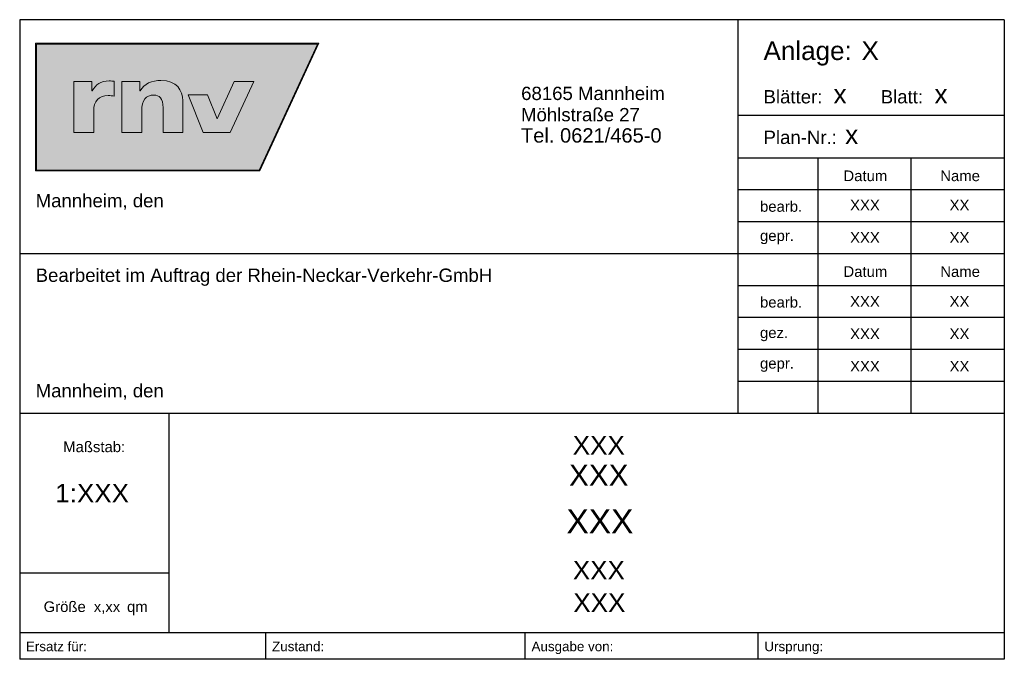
# Model space of a CAD drawing. Header units: metres. Extents: x 0 to 0.185, y 0 to 0.12.
import ezdxf
from ezdxf.enums import TextEntityAlignment as Align

# ---------------------------------------------------------------- set-up
doc = ezdxf.new("R2010")
doc.units = ezdxf.units.M
doc.header["$MEASUREMENT"] = 0
doc.layers.add('RAM_Logo_RNV', color=7, linetype='Continuous', lineweight=0)
doc.layers.add('RAM_Stempel_RNV', color=7, linetype='Continuous', lineweight=25)
doc.styles.add('arial', font='arial.ttf')
doc.styles.add('ROMANS', font='arial.ttf', dxfattribs={"width": 0.8, "height": 0.0009})
doc.styles.get("Standard").update_dxf_attribs({"font": 'arial.shx', "height": 1})

# ---------------------------------------------------------------- blocks, each defined once
blk = doc.blocks.new('RNV_Logo')
at = {"layer": 'RAM_Logo_RNV', "true_color": 0xa5a5a5}
h = blk.add_hatch(color=253, dxfattribs=at)
h.dxf.hatch_style = 1
h.paths.add_polyline_path([(0.03545, 0.016), (0, 0.016), (0, 0), (0.02806, 0)])
h.paths.add_polyline_path([(0.0001, 0.0159), (0.03529, 0.0159), (0.028, 0.0001), (0.0001, 0.0001)], flags=16)
h.paths.add_polyline_path([(0.0191, 0.00954), (0.02152, 0.00954), (0.02272, 0.00654), (0.02485, 0.0112), (0.02733, 0.0112), (0.02437, 0.0048), (0.021, 0.0048)], flags=0)
at = {"layer": 'RAM_Logo_RNV', "true_color": 0xfefefe}
h = blk.add_hatch(color=7, dxfattribs=at)
h.dxf.hatch_style = 1
h.paths.add_polyline_path([(0.03529, 0.0159), (0.0001, 0.0159), (0.0001, 0.0001), (0.028, 0.0001)])
h.paths.add_polyline_path([(0.0191, 0.00954), (0.02152, 0.00954), (0.02272, 0.00654), (0.02485, 0.0112), (0.02733, 0.0112), (0.02437, 0.0048), (0.021, 0.0048)], flags=16)
at = {"layer": 'RAM_Logo_RNV', "true_color": 0x021d4d}
h = blk.add_hatch(color=158, dxfattribs=at)
h.dxf.hatch_style = 2
edge = h.paths.add_edge_path()
edge.add_spline(control_points=[(0.00985, 0.01124), (0.00965, 0.01126), (0.00942, 0.01128), (0.00921, 0.01128), (0.00814, 0.01128), (0.0075, 0.01083), (0.00708, 0.01002), (0.00708, 0.01002), (0.00705, 0.01002), (0.00705, 0.01002), (0.00705, 0.01002), (0.00705, 0.0112), (0.00705, 0.0112), (0.00705, 0.0112), (0.0048, 0.0112), (0.0048, 0.0112), (0.0048, 0.0112), (0.0048, 0.0048), (0.0048, 0.0048), (0.0048, 0.0048), (0.00727, 0.0048), (0.00727, 0.0048), (0.00727, 0.0048), (0.00727, 0.0075), (0.00727, 0.0075), (0.00727, 0.00876), (0.00793, 0.00944), (0.00909, 0.00944), (0.00935, 0.00944), (0.0096, 0.00944), (0.00985, 0.00939), (0.00985, 0.00939), (0.00985, 0.01124), (0.00985, 0.01124)], knot_values=[0, 0, 0, 0, 1, 1, 1, 2, 2, 2, 3, 3, 3, 4, 4, 4, 5, 5, 5, 6, 6, 6, 7, 7, 7, 8, 8, 8, 9, 9, 9, 10, 10, 10, 11, 11, 11, 11], degree=3, periodic=0)
h = blk.add_hatch(color=158, dxfattribs=at)
h.dxf.hatch_style = 2
edge = h.paths.add_edge_path()
edge.add_spline(control_points=[(0.01081, 0.0112), (0.01081, 0.0112), (0.01306, 0.0112), (0.01306, 0.0112), (0.01306, 0.0112), (0.01306, 0.01002), (0.01306, 0.01002), (0.01306, 0.01002), (0.01309, 0.01002), (0.01309, 0.01002), (0.01358, 0.01094), (0.01457, 0.01135), (0.0157, 0.01135), (0.01764, 0.01135), (0.01843, 0.01012), (0.01843, 0.00879), (0.01843, 0.00879), (0.01843, 0.0048), (0.01843, 0.0048), (0.01843, 0.0048), (0.01596, 0.0048), (0.01596, 0.0048), (0.01596, 0.0048), (0.01596, 0.0079), (0.01596, 0.0079), (0.01596, 0.0091), (0.01549, 0.00951), (0.01482, 0.00951), (0.0138, 0.00951), (0.01328, 0.00888), (0.01328, 0.0075), (0.01328, 0.0075), (0.01328, 0.0048), (0.01328, 0.0048), (0.01328, 0.0048), (0.01081, 0.0048), (0.01081, 0.0048), (0.01081, 0.0048), (0.01081, 0.0112), (0.01081, 0.0112)], knot_values=[0, 0, 0, 0, 1, 1, 1, 2, 2, 2, 3, 3, 3, 4, 4, 4, 5, 5, 5, 6, 6, 6, 7, 7, 7, 8, 8, 8, 9, 9, 9, 10, 10, 10, 11, 11, 11, 12, 12, 12, 13, 13, 13, 13], degree=3, periodic=0)
at = {"layer": 'RAM_Logo_RNV', "true_color": 0xd27e25}
h = blk.add_hatch(color=32, dxfattribs=at)
h.dxf.hatch_style = 2
h.paths.add_polyline_path([(0.02733, 0.0112), (0.02437, 0.0048), (0.021, 0.0048), (0.0191, 0.00954), (0.02152, 0.00954), (0.02272, 0.00654), (0.02485, 0.0112)])
at = {"layer": 'RAM_Logo_RNV', "color": 253, "true_color": 0xa5a5a5}
blk.add_lwpolyline([(0, 0.016), (0, 0), (0.02806, 0), (0.03545, 0.016), (0, 0.016)], dxfattribs=at)
blk.add_lwpolyline([(0.0001, 0.0159), (0.0001, 0.0001), (0.028, 0.0001), (0.03529, 0.0159)], close=True, dxfattribs=at)
at = {"layer": 'RAM_Logo_RNV', "color": 32, "lineweight": 0, "true_color": 0xd27e25}
blk.add_lwpolyline([(0.02733, 0.0112), (0.02437, 0.0048), (0.021, 0.0048), (0.0191, 0.00954), (0.02152, 0.00954), (0.02272, 0.00654), (0.02485, 0.0112), (0.02733, 0.0112)], dxfattribs=at)
at = {"layer": 'RAM_Logo_RNV', "color": 158, "lineweight": 0, "true_color": 0x021d4d}
for points, knots in [([(0.00985, 0.01124), (0.00965, 0.01126), (0.00942, 0.01128), (0.00921, 0.01128), (0.00814, 0.01128), (0.0075, 0.01083), (0.00708, 0.01002), (0.00708, 0.01002), (0.00705, 0.01002), (0.00705, 0.01002), (0.00705, 0.01002), (0.00705, 0.0112), (0.00705, 0.0112), (0.00705, 0.0112), (0.0048, 0.0112), (0.0048, 0.0112), (0.0048, 0.0112), (0.0048, 0.0048), (0.0048, 0.0048), (0.0048, 0.0048), (0.00727, 0.0048), (0.00727, 0.0048), (0.00727, 0.0048), (0.00727, 0.0075), (0.00727, 0.0075), (0.00727, 0.00876), (0.00793, 0.00944), (0.00909, 0.00944), (0.00935, 0.00944), (0.0096, 0.00944), (0.00985, 0.00939), (0.00985, 0.00939), (0.00985, 0.01124), (0.00985, 0.01124)], [0, 0, 0, 0, 1, 1, 1, 2, 2, 2, 3, 3, 3, 4, 4, 4, 5, 5, 5, 6, 6, 6, 7, 7, 7, 8, 8, 8, 9, 9, 9, 10, 10, 10, 11, 11, 11, 11]), ([(0.01081, 0.0112), (0.01081, 0.0112), (0.01306, 0.0112), (0.01306, 0.0112), (0.01306, 0.0112), (0.01306, 0.01002), (0.01306, 0.01002), (0.01306, 0.01002), (0.01309, 0.01002), (0.01309, 0.01002), (0.01358, 0.01094), (0.01457, 0.01135), (0.0157, 0.01135), (0.01764, 0.01135), (0.01843, 0.01012), (0.01843, 0.00879), (0.01843, 0.00879), (0.01843, 0.0048), (0.01843, 0.0048), (0.01843, 0.0048), (0.01596, 0.0048), (0.01596, 0.0048), (0.01596, 0.0048), (0.01596, 0.0079), (0.01596, 0.0079), (0.01596, 0.0091), (0.01549, 0.00951), (0.01482, 0.00951), (0.0138, 0.00951), (0.01328, 0.00888), (0.01328, 0.0075), (0.01328, 0.0075), (0.01328, 0.0048), (0.01328, 0.0048), (0.01328, 0.0048), (0.01081, 0.0048), (0.01081, 0.0048), (0.01081, 0.0048), (0.01081, 0.0112), (0.01081, 0.0112)], [0, 0, 0, 0, 1, 1, 1, 2, 2, 2, 3, 3, 3, 4, 4, 4, 5, 5, 5, 6, 6, 6, 7, 7, 7, 8, 8, 8, 9, 9, 9, 10, 10, 10, 11, 11, 11, 12, 12, 12, 13, 13, 13, 13])]:
    blk.add_open_spline(points, degree=3, knots=knots, dxfattribs=at)

msp = doc.modelspace()

# ---------------------------------------------------------------- linework, layer by layer
at = {"layer": 'RAM_Stempel_RNV'}
for p, q in [((0.185, 0.12022), (0, 0.12022)), ((0, 0.12022), (0, 0)), ((0.135, 0.04622), (0.135, 0.12022)), ((0.185, 0.12022), (0.185, 0)), ((0.185, 0.10222), (0.135, 0.10222)), ((0.185, 0.09422), (0.135, 0.09422)), ((0.15, 0.04622), (0.15, 0.09422)), ((0.1675, 0.04622), (0.1675, 0.09422)), ((0.185, 0.08822), (0.135, 0.08822)), ((0.185, 0.08222), (0.135, 0.08222)), ((0.185, 0.07622), (0, 0.07622)), ((0.185, 0.07022), (0.135, 0.07022)), ((0.185, 0.06422), (0.135, 0.06422)), ((0.185, 0.05822), (0.135, 0.05822)), ((0.185, 0.05222), (0.135, 0.05222)), ((0.185, 0.04622), (0, 0.04622)), ((0.028, 0.04622), (0.028, 0.005)), ((0.028, 0.01622), (0, 0.01622)), ((0.185, 0.005), (0, 0.005)), ((0.04625, 0), (0.04625, 0.005)), ((0.095, 0), (0.095, 0.005)), ((0.13875, 0), (0.13875, 0.005)), ((0.185, 0), (0, 0))]:
    msp.add_line(p, q, dxfattribs=at)

# ---------------------------------------------------------------- block references
at = {"layer": 'RAM_Logo_RNV', "xscale": 1.5, "yscale": 1.5, "zscale": 1.5}
msp.add_blockref('RNV_Logo', (0.003, 0.09179), dxfattribs=at)

# ---------------------------------------------------------------- texts
at = {"layer": 'RAM_Stempel_RNV'}
for s, height, style, p in [('Anlage:', 0.0035, 'arial', (0.13976, 0.11264)), ('X', 0.0035, 'arial', (0.15817, 0.11264)), ('Blätter:', 0.0025, 'arial', (0.13976, 0.10449)), ('x', 0.0035, 'arial', (0.15292, 0.10449)), ('Blatt:', 0.0025, 'arial', (0.16178, 0.10449)), ('x', 0.0035, 'arial', (0.17189, 0.10449)), ('Möhlstraße 27', 0.0025, 'arial', (0.0942, 0.10112)), ('Tel. 0621/465-0', 0.0027, 'arial', (0.09419, 0.09712)), ('Plan-Nr.: ', 0.0025, 'arial', (0.13976, 0.09686)), ('x', 0.0035, 'arial', (0.1551, 0.09686)), ('Mannheim, den ', 0.0025, 'arial', (0.003, 0.04924)), ('Ersatz für:', 0.0018, 'ROMANS', (0.00117, 0.00152)), ('Zustand:', 0.0018, 'ROMANS', (0.04742, 0.00152)), ('Ausgabe von: ', 0.0018, 'ROMANS', (0.09617, 0.00152)), ('Ursprung:', 0.0018, 'ROMANS', (0.13992, 0.00152))]:
    msp.add_text(s, height=height, dxfattribs=dict(at, style=style)).set_placement(p)
at = {"layer": 'RAM_Stempel_RNV', "style": 'arial'}
for s, height, rotation, p in [('68165 Mannheim', 0.0025, 0.0055, (0.09422, 0.10512)), ('bearb.', 0.002, 0.0005, (0.1391, 0.08412)), ('gepr.', 0.002, 0.0005, (0.1391, 0.07863)), ('bearb.', 0.002, 0.0005, (0.1391, 0.06612)), ('gez.', 0.002, 0.0005, (0.1391, 0.06039)), ('gepr.', 0.002, 0.0005, (0.1391, 0.05463)), ('Größe', 0.002, 0.0005, (0.0045, 0.00889)), ('x,xx', 0.002, 0.0005, (0.01392, 0.00889)), ('qm', 0.002, 0.0005, (0.02017, 0.00889))]:
    msp.add_text(s, height=height, rotation=rotation, dxfattribs=at).set_placement(p)
for s, p in [('Datum', (0.15889, 0.09088)), ('Name', (0.1767, 0.09088)), ('Datum', (0.15889, 0.07288)), ('Name', (0.1767, 0.07288))]:
    msp.add_text(s, height=0.002, rotation=0.0005, dxfattribs=at).set_placement(p, align=Align.MIDDLE_CENTER)
for s, p in [('XXX', (0.15882, 0.08438)), ('XX', (0.17658, 0.08438)), ('XXX', (0.15882, 0.07829)), ('XX', (0.17658, 0.07829)), ('XXX', (0.15882, 0.06627)), ('XX', (0.17658, 0.06627)), ('XXX', (0.15882, 0.06018)), ('XX', (0.17658, 0.06018)), ('XXX', (0.15882, 0.0541)), ('XX', (0.17658, 0.0541))]:
    msp.add_text(s, height=0.002, rotation=0.0005, dxfattribs=at).set_placement(p, align=Align.CENTER)
at = {"layer": 'RAM_Stempel_RNV'}
for s, height, style, p in [('Bearbeitet im Auftrag der Rhein-Neckar-Verkehr-GmbH', 0.0025, 'arial', (0.04589, 0.07094)), ('Maßstab:', 0.002, 'ROMANS', (0.014, 0.03894)), ('1:XXX', 0.0035, 'ROMANS', (0.01361, 0.02948)), ('XXX', 0.0045, 'arial', (0.10902, 0.02369)), ('XXX', 0.0035, 'arial', (0.10882, 0.01501)), ('XXX', 0.0035, 'arial', (0.10892, 0.00889))]:
    msp.add_text(s, height=height, dxfattribs=dict(at, style=style)).set_placement(p, align=Align.CENTER)
at = {"layer": 'RAM_Stempel_RNV', "insert": (0.003, 0.08746), "char_height": 0.0025, "width": 0.0547348, "attachment_point": 1}
msp.add_mtext('\\fArial|b0|i0|c00|p39;Mannheim, den ', dxfattribs=at)
at = {"layer": 'RAM_Stempel_RNV', "attachment_point": 2, "style": 'arial'}
for insert, char_height, width in [((0.1088, 0.04199), 0.0035, 0.05), ((0.1088, 0.03661), 0.004, 0.15)]:
    msp.add_mtext('XXX', dxfattribs=dict(at, insert=insert, char_height=char_height, width=width))

doc.saveas('drawing.dxf')
